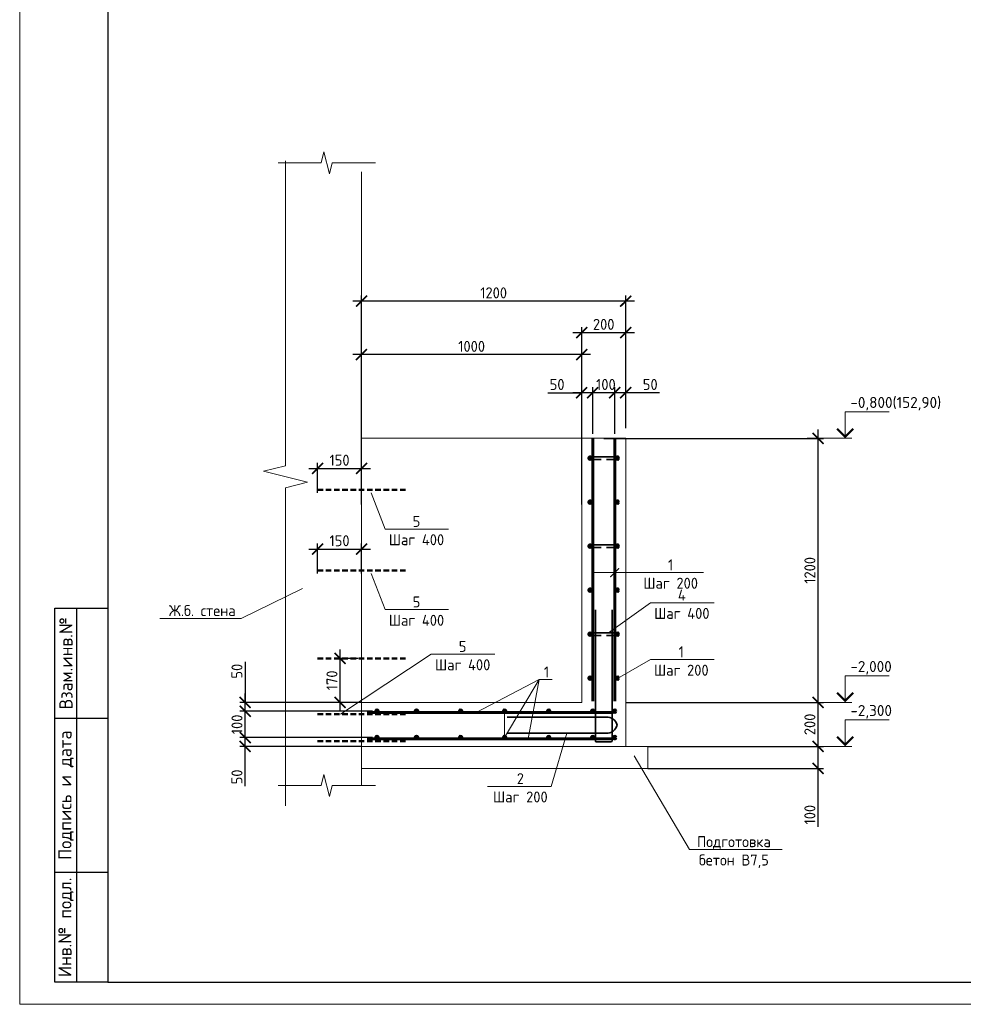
# Model space of a CAD drawing. Header units: millimetres. Extents: x 130535 to 3472113, y -231620 to 121434.
# Tile 23 of 133: x 344596 to 366028, y -184403 to -162029. Entities that reach past the tile are written whole.
import ezdxf
from ezdxf import colors
from ezdxf.entities.mleader import LeaderData, LeaderLine
from ezdxf.enums import TextEntityAlignment as Align
from ezdxf.math import Vec2, Vec3

# ---------------------------------------------------------------- set-up
doc = ezdxf.new("R2010")
doc.units = ezdxf.units.MM
doc.linetypes.add('DASHED2', pattern=[0.375, 0.25, -0.125])
doc.layers.get('DEFPOINTS').update_dxf_attribs({"color": 1, "lineweight": 0})
for name, color, linetype, lineweight in [('Основная 0.35', 200, 'Continuous', 35), ('Основная 0.60', 142, 'Continuous', 60), ('РАЗМЕРЫ', 1, 'Continuous', 9), ('Разрез жилая часть$0$Отметки', 1, 'Continuous', 20), ('Символы 0.20', 1, 'Continuous', 20), ('Текст', 7, 'Continuous', 25), ('Тонкая', 81, 'Continuous', 20), ('Тонкая 0.20', 30, 'Continuous', 20), ('ТОНКИЕ', 7, 'Continuous', 9)]:
    doc.layers.add(name, color=color, linetype=linetype, lineweight=lineweight)
doc.layers.add('ТОЛСТЫЕ_ОСНОВНЫЕ', color=6, linetype='Continuous')
doc.styles.add('GOST-2.304_Type-B', font='GOST_Common.ttf')
doc.styles.add('style1', font='GOST_Common.ttf', dxfattribs={"height": 500})
doc.styles.add('ГОСТ', font='isocpeur.TTF')
doc.dimstyles.new('СПДС', dxfattribs={"dimscale": 100, "dimtxt": 2.5, "dimasz": 2.5, "dimexe": 1.25, "dimexo": 0, "dimtad": 1, "dimdec": 0, "dimtxsty": 'GOST-2.304_Type-B', "dimblk": 'ARCHTICK', "dimcen": 2.5, "dimdle": 2, "dimadec": 0, "dimazin": 2, "dimtfac": 0.75, "dimtdec": 0, "dimtmove": 1, "dimatfit": 3, "dimfxl": 1, "dimtolj": 1, "dimarcsym": 1})

# ---------------------------------------------------------------- blocks, each defined once
blk = doc.blocks.new('*U5')
at = {"layer": 'ТОЛСТЫЕ_ОСНОВНЫЕ'}
for p, q in [((8, 5), (8, 90)), ((8, 90), (20, 90)), ((13, 5), (13, 90)), ((8, 65), (20, 65)), ((8, 30), (20, 30)), ((20, 5), (8, 5))]:
    blk.add_line(p, q, dxfattribs=at)
at = {"layer": 'ТОЛСТЫЕ_ОСНОВНЫЕ', "color": 6}
blk.add_lwpolyline([(20, 5), (589, 5), (589, 415), (20, 415)], close=True, dxfattribs=at)
at = {"layer": 'ТОНКИЕ'}
blk.add_lwpolyline([(0, 0), (594, 0), (594, 420), (0, 420)], close=True, dxfattribs=at)
at = {"layer": 'Текст', "style": 'style1'}
for s, p in [('Взам.инв.№', (10.5, 77.5)), ('Подпись и дата', (10.5, 47.5)), ('Инв.№ подл.', (10.5, 17.5))]:
    blk.add_text(s, height=3, rotation=90, dxfattribs=at).set_placement(p, align=Align.MIDDLE)
blk = doc.blocks.new('_None')
blk = doc.blocks.new('_ArchTick')
at = {"color": 0, "linetype": 'ByBlock', "const_width": 0.15}
blk.add_lwpolyline([(-0.5, -0.5), (0.5, 0.5)], dxfattribs=at)
blk = doc.blocks.new('*D734')
at = {"layer": 'DEFPOINTS', "color": 0, "linetype": 'Continuous', "lineweight": 0, "transparency": 16777216}
for p in [(349717, -178342), (352360, -178542), (352610, -178342)]:
    blk.add_point(p, dxfattribs=at)
at = {"layer": 'РАЗМЕРЫ', "color": 0, "linetype": 'Continuous', "lineweight": -2, "transparency": 16777216}
for p, q in [((349717, -178742), (349717, -178142)), ((352610, -178342), (349592, -178342)), ((352360, -178542), (349592, -178542)), ((349717, -179449), (349717, -178542))]:
    blk.add_line(p, q, dxfattribs=at)
at = {"layer": 'РАЗМЕРЫ', "color": 0, "linetype": 'Continuous', "lineweight": -2, "transparency": 16777216, "xscale": 250, "yscale": 250, "zscale": 250}
for p, rotation in [((349717, -178342), 90), ((349717, -178542), 270)]:
    blk.add_blockref('_ArchTick', p, dxfattribs=dict(at, rotation=rotation))
at = {"layer": 'РАЗМЕРЫ', "color": 0, "linetype": 'Continuous', "lineweight": 0, "transparency": 16777216, "insert": (349530, -179236), "char_height": 250, "attachment_point": 5, "rotation": 90, "style": 'GOST-2.304_Type-B'}
blk.add_mtext('\\A1;50', dxfattribs=at)
blk = doc.blocks.new('*D735')
at = {"layer": 'DEFPOINTS', "color": 0, "linetype": 'Continuous', "lineweight": 0, "transparency": 16777216}
for p in [(349717, -177742), (352610, -177742), (352610, -178342)]:
    blk.add_point(p, dxfattribs=at)
at = {"layer": 'РАЗМЕРЫ', "color": 0, "linetype": 'Continuous', "lineweight": -2, "transparency": 16777216}
for p, q in [((349717, -178542), (349717, -177542)), ((352610, -177742), (349592, -177742)), ((352610, -178342), (349592, -178342))]:
    blk.add_line(p, q, dxfattribs=at)
at = {"layer": 'РАЗМЕРЫ', "color": 0, "linetype": 'Continuous', "lineweight": -2, "transparency": 16777216, "xscale": 250, "yscale": 250, "zscale": 250}
for p, rotation in [((349717, -177742), 90), ((349717, -178342), 270)]:
    blk.add_blockref('_ArchTick', p, dxfattribs=dict(at, rotation=rotation))
at = {"layer": 'РАЗМЕРЫ', "color": 0, "linetype": 'Continuous', "lineweight": 0, "transparency": 16777216, "insert": (349530, -178042), "char_height": 250, "attachment_point": 5, "rotation": 90, "style": 'GOST-2.304_Type-B'}
blk.add_mtext('\\A1;100', dxfattribs=at)
blk = doc.blocks.new('*D736')
at = {"layer": 'DEFPOINTS', "color": 0, "linetype": 'Continuous', "lineweight": 0, "transparency": 16777216}
for p in [(349717, -177542), (352360, -177542), (352610, -177742)]:
    blk.add_point(p, dxfattribs=at)
at = {"layer": 'РАЗМЕРЫ', "color": 0, "linetype": 'Continuous', "lineweight": -2, "transparency": 16777216}
for p, q in [((349717, -176621), (349717, -177542)), ((349717, -177942), (349717, -177342)), ((352360, -177542), (349592, -177542)), ((352610, -177742), (349592, -177742))]:
    blk.add_line(p, q, dxfattribs=at)
at = {"layer": 'РАЗМЕРЫ', "color": 0, "linetype": 'Continuous', "lineweight": -2, "transparency": 16777216, "xscale": 250, "yscale": 250, "zscale": 250}
for p, rotation in [((349717, -177542), 90), ((349717, -177742), 270)]:
    blk.add_blockref('_ArchTick', p, dxfattribs=dict(at, rotation=rotation))
at = {"layer": 'РАЗМЕРЫ', "color": 0, "linetype": 'Continuous', "lineweight": 0, "transparency": 16777216, "insert": (349530, -176833), "char_height": 250, "attachment_point": 5, "rotation": 90, "style": 'GOST-2.304_Type-B'}
blk.add_mtext('\\A1;50', dxfattribs=at)
blk = doc.blocks.new('*D737')
at = {"layer": 'DEFPOINTS', "color": 0, "linetype": 'Continuous', "lineweight": 0, "transparency": 16777216}
for p in [(358110, -170505), (358360, -171313), (358110, -171438)]:
    blk.add_point(p, dxfattribs=at)
at = {"layer": 'РАЗМЕРЫ', "color": 0, "linetype": 'Continuous', "lineweight": -2, "transparency": 16777216}
for p, q in [((358110, -171438), (358110, -170380)), ((358360, -171313), (358360, -170380)), ((358560, -170505), (357910, -170505)), ((359130, -170505), (358360, -170505))]:
    blk.add_line(p, q, dxfattribs=at)
at = {"layer": 'РАЗМЕРЫ', "color": 0, "linetype": 'Continuous', "lineweight": -2, "transparency": 16777216, "xscale": 250, "yscale": 250, "zscale": 250, "rotation": 180}
blk.add_blockref('_ArchTick', (358110, -170505), dxfattribs=at)
at = {"layer": 'РАЗМЕРЫ', "color": 0, "linetype": 'Continuous', "lineweight": -2, "transparency": 16777216, "xscale": 250, "yscale": 250, "zscale": 250}
blk.add_blockref('_ArchTick', (358360, -170505), dxfattribs=at)
at = {"layer": 'РАЗМЕРЫ', "color": 0, "linetype": 'Continuous', "lineweight": 0, "transparency": 16777216, "insert": (358917, -170318), "char_height": 250, "attachment_point": 5, "style": 'GOST-2.304_Type-B'}
blk.add_mtext('\\A1;50', dxfattribs=at)
blk = doc.blocks.new('*D738')
at = {"layer": 'DEFPOINTS', "color": 0, "linetype": 'Continuous', "lineweight": 0, "transparency": 16777216}
for p in [(357610, -170505), (357610, -171438), (358110, -171438)]:
    blk.add_point(p, dxfattribs=at)
at = {"layer": 'РАЗМЕРЫ', "color": 0, "linetype": 'Continuous', "lineweight": -2, "transparency": 16777216}
for p, q in [((357610, -171438), (357610, -170380)), ((358110, -171438), (358110, -170380)), ((358310, -170505), (357410, -170505))]:
    blk.add_line(p, q, dxfattribs=at)
at = {"layer": 'РАЗМЕРЫ', "color": 0, "linetype": 'Continuous', "lineweight": -2, "transparency": 16777216, "xscale": 250, "yscale": 250, "zscale": 250, "rotation": 180}
blk.add_blockref('_ArchTick', (357610, -170505), dxfattribs=at)
at = {"layer": 'РАЗМЕРЫ', "color": 0, "linetype": 'Continuous', "lineweight": -2, "transparency": 16777216, "xscale": 250, "yscale": 250, "zscale": 250}
blk.add_blockref('_ArchTick', (358110, -170505), dxfattribs=at)
at = {"layer": 'РАЗМЕРЫ', "color": 0, "linetype": 'Continuous', "lineweight": 0, "transparency": 16777216, "insert": (357910, -170318), "char_height": 250, "attachment_point": 5, "style": 'GOST-2.304_Type-B'}
blk.add_mtext('\\A1;100', dxfattribs=at)
blk = doc.blocks.new('*D739')
at = {"layer": 'DEFPOINTS', "color": 0, "linetype": 'Continuous', "lineweight": 0, "transparency": 16777216}
for p in [(357360, -170505), (357360, -171313), (357610, -171438)]:
    blk.add_point(p, dxfattribs=at)
at = {"layer": 'РАЗМЕРЫ', "color": 0, "linetype": 'Continuous', "lineweight": -2, "transparency": 16777216}
for p, q in [((357360, -171313), (357360, -170380)), ((357610, -171438), (357610, -170380)), ((356590, -170505), (357360, -170505)), ((357810, -170505), (357160, -170505))]:
    blk.add_line(p, q, dxfattribs=at)
at = {"layer": 'РАЗМЕРЫ', "color": 0, "linetype": 'Continuous', "lineweight": -2, "transparency": 16777216, "xscale": 250, "yscale": 250, "zscale": 250, "rotation": 180}
blk.add_blockref('_ArchTick', (357360, -170505), dxfattribs=at)
at = {"layer": 'РАЗМЕРЫ', "color": 0, "linetype": 'Continuous', "lineweight": -2, "transparency": 16777216, "xscale": 250, "yscale": 250, "zscale": 250}
blk.add_blockref('_ArchTick', (357610, -170505), dxfattribs=at)
at = {"layer": 'РАЗМЕРЫ', "color": 0, "linetype": 'Continuous', "lineweight": 0, "transparency": 16777216, "insert": (356802, -170318), "char_height": 250, "attachment_point": 5, "style": 'GOST-2.304_Type-B'}
blk.add_mtext('\\A1;50', dxfattribs=at)
blk = doc.blocks.new('*D740')
at = {"layer": 'DEFPOINTS', "color": 0, "linetype": 'Continuous', "lineweight": 0, "transparency": 16777216}
for p in [(358860, -178542), (362730, -178542), (358860, -179042)]:
    blk.add_point(p, dxfattribs=at)
at = {"layer": 'РАЗМЕРЫ', "color": 0, "linetype": 'Continuous', "lineweight": -2, "transparency": 16777216}
for p, q in [((358860, -178542), (362855, -178542)), ((362730, -179242), (362730, -178342)), ((358860, -179042), (362855, -179042)), ((362730, -180369), (362730, -179042))]:
    blk.add_line(p, q, dxfattribs=at)
at = {"layer": 'РАЗМЕРЫ', "color": 0, "linetype": 'Continuous', "lineweight": -2, "transparency": 16777216, "xscale": 250, "yscale": 250, "zscale": 250}
for p, rotation in [((362730, -178542), 90), ((362730, -179042), 270)]:
    blk.add_blockref('_ArchTick', p, dxfattribs=dict(at, rotation=rotation))
at = {"layer": 'РАЗМЕРЫ', "color": 0, "linetype": 'Continuous', "lineweight": 0, "transparency": 16777216, "insert": (362543, -180094), "char_height": 250, "attachment_point": 5, "rotation": 90, "style": 'GOST-2.304_Type-B'}
blk.add_mtext('\\A1;100', dxfattribs=at)
blk = doc.blocks.new('*D741')
at = {"layer": 'DEFPOINTS', "color": 0, "linetype": 'Continuous', "lineweight": 0, "transparency": 16777216}
for p in [(358360, -177542), (362730, -177542), (358860, -178542)]:
    blk.add_point(p, dxfattribs=at)
at = {"layer": 'РАЗМЕРЫ', "color": 0, "linetype": 'Continuous', "lineweight": -2, "transparency": 16777216}
for p, q in [((362730, -178742), (362730, -177342)), ((358360, -177542), (362855, -177542)), ((358860, -178542), (362855, -178542))]:
    blk.add_line(p, q, dxfattribs=at)
at = {"layer": 'РАЗМЕРЫ', "color": 0, "linetype": 'Continuous', "lineweight": -2, "transparency": 16777216, "xscale": 250, "yscale": 250, "zscale": 250}
for p, rotation in [((362730, -177542), 90), ((362730, -178542), 270)]:
    blk.add_blockref('_ArchTick', p, dxfattribs=dict(at, rotation=rotation))
at = {"layer": 'РАЗМЕРЫ', "color": 0, "linetype": 'Continuous', "lineweight": 0, "transparency": 16777216, "insert": (362543, -178042), "char_height": 250, "attachment_point": 5, "rotation": 90, "style": 'GOST-2.304_Type-B'}
blk.add_mtext('\\A1;200', dxfattribs=at)
blk = doc.blocks.new('*D723')
at = {"layer": 'DEFPOINTS', "color": 0, "linetype": 'Continuous', "lineweight": 0, "transparency": 16777216}
for p in [(358360, -169139), (358360, -170542), (357360, -173042)]:
    blk.add_point(p, dxfattribs=at)
at = {"layer": 'РАЗМЕРЫ', "color": 0, "linetype": 'Continuous', "lineweight": -2, "transparency": 16777216}
for p, q in [((357160, -169139), (358560, -169139)), ((357360, -173042), (357360, -169014)), ((358360, -170542), (358360, -169014))]:
    blk.add_line(p, q, dxfattribs=at)
at = {"layer": 'РАЗМЕРЫ', "color": 0, "linetype": 'Continuous', "lineweight": -2, "transparency": 16777216, "xscale": 250, "yscale": 250, "zscale": 250, "rotation": 180}
blk.add_blockref('_ArchTick', (357360, -169139), dxfattribs=at)
at = {"layer": 'РАЗМЕРЫ', "color": 0, "linetype": 'Continuous', "lineweight": -2, "transparency": 16777216, "xscale": 250, "yscale": 250, "zscale": 250}
blk.add_blockref('_ArchTick', (358360, -169139), dxfattribs=at)
at = {"layer": 'РАЗМЕРЫ', "color": 0, "linetype": 'Continuous', "lineweight": 0, "transparency": 16777216, "insert": (357860, -168952), "char_height": 250, "attachment_point": 5, "style": 'GOST-2.304_Type-B'}
blk.add_mtext('\\A1;200', dxfattribs=at)
blk = doc.blocks.new('*D742')
at = {"layer": 'DEFPOINTS', "color": 0, "linetype": 'Continuous', "lineweight": 0, "transparency": 16777216}
for p in [(352360, -169639), (352360, -171542), (357360, -171542)]:
    blk.add_point(p, dxfattribs=at)
at = {"layer": 'РАЗМЕРЫ', "color": 0, "linetype": 'Continuous', "lineweight": -2, "transparency": 16777216}
for p, q in [((352360, -171542), (352360, -169514)), ((357360, -171542), (357360, -169514)), ((357560, -169639), (352160, -169639))]:
    blk.add_line(p, q, dxfattribs=at)
at = {"layer": 'РАЗМЕРЫ', "color": 0, "linetype": 'Continuous', "lineweight": -2, "transparency": 16777216, "xscale": 250, "yscale": 250, "zscale": 250, "rotation": 180}
blk.add_blockref('_ArchTick', (352360, -169639), dxfattribs=at)
at = {"layer": 'РАЗМЕРЫ', "color": 0, "linetype": 'Continuous', "lineweight": -2, "transparency": 16777216, "xscale": 250, "yscale": 250, "zscale": 250}
blk.add_blockref('_ArchTick', (357360, -169639), dxfattribs=at)
at = {"layer": 'РАЗМЕРЫ', "color": 0, "linetype": 'Continuous', "lineweight": 0, "transparency": 16777216, "insert": (354860, -169452), "char_height": 250, "attachment_point": 5, "style": 'GOST-2.304_Type-B'}
blk.add_mtext('\\A1;1000', dxfattribs=at)
blk = doc.blocks.new('*D743')
at = {"layer": 'DEFPOINTS', "color": 0, "linetype": 'Continuous', "lineweight": 0, "transparency": 16777216}
for p in [(357860, -171542), (362730, -171542), (362479, -177542)]:
    blk.add_point(p, dxfattribs=at)
at = {"layer": 'РАЗМЕРЫ', "color": 0, "linetype": 'Continuous', "lineweight": -2, "transparency": 16777216}
for p, q in [((362730, -177742), (362730, -171342)), ((357860, -171542), (362855, -171542)), ((362479, -177542), (362855, -177542))]:
    blk.add_line(p, q, dxfattribs=at)
at = {"layer": 'РАЗМЕРЫ', "color": 0, "linetype": 'Continuous', "lineweight": -2, "transparency": 16777216, "xscale": 250, "yscale": 250, "zscale": 250}
for p, rotation in [((362730, -171542), 90), ((362730, -177542), 270)]:
    blk.add_blockref('_ArchTick', p, dxfattribs=dict(at, rotation=rotation))
at = {"layer": 'РАЗМЕРЫ', "color": 0, "linetype": 'Continuous', "lineweight": 0, "transparency": 16777216, "insert": (362543, -174542), "char_height": 250, "attachment_point": 5, "rotation": 90, "style": 'GOST-2.304_Type-B'}
blk.add_mtext('\\A1;1200', dxfattribs=at)
blk = doc.blocks.new('*D720')
at = {"layer": 'DEFPOINTS', "color": 0, "linetype": 'Continuous', "lineweight": 0, "transparency": 16777216}
for p in [(352360, -168424), (358360, -170542), (352360, -173042)]:
    blk.add_point(p, dxfattribs=at)
at = {"layer": 'РАЗМЕРЫ', "color": 0, "linetype": 'Continuous', "lineweight": -2, "transparency": 16777216}
for p, q in [((358560, -168424), (352160, -168424)), ((352360, -173042), (352360, -168299)), ((358360, -170542), (358360, -168299))]:
    blk.add_line(p, q, dxfattribs=at)
at = {"layer": 'РАЗМЕРЫ', "color": 0, "linetype": 'Continuous', "lineweight": -2, "transparency": 16777216, "xscale": 250, "yscale": 250, "zscale": 250, "rotation": 180}
blk.add_blockref('_ArchTick', (352360, -168424), dxfattribs=at)
at = {"layer": 'РАЗМЕРЫ', "color": 0, "linetype": 'Continuous', "lineweight": -2, "transparency": 16777216, "xscale": 250, "yscale": 250, "zscale": 250}
blk.add_blockref('_ArchTick', (358360, -168424), dxfattribs=at)
at = {"layer": 'РАЗМЕРЫ', "color": 0, "linetype": 'Continuous', "lineweight": 0, "transparency": 16777216, "insert": (355360, -168236), "char_height": 250, "attachment_point": 5, "style": 'GOST-2.304_Type-B'}
blk.add_mtext('\\A1;1200', dxfattribs=at)
blk = doc.blocks.new('*D721')
at = {"layer": 'DEFPOINTS', "color": 0, "linetype": 'Continuous', "lineweight": 0, "transparency": 16777216}
for p in [(352360, -174057), (351360, -174611), (352360, -174611)]:
    blk.add_point(p, dxfattribs=at)
at = {"layer": 'РАЗМЕРЫ', "color": 0, "linetype": 'Continuous', "lineweight": -2, "transparency": 16777216}
for p, q in [((351160, -174057), (352560, -174057)), ((351360, -174611), (351360, -173932)), ((352360, -174611), (352360, -173932))]:
    blk.add_line(p, q, dxfattribs=at)
at = {"layer": 'РАЗМЕРЫ', "color": 0, "linetype": 'Continuous', "lineweight": -2, "transparency": 16777216, "xscale": 250, "yscale": 250, "zscale": 250, "rotation": 180}
blk.add_blockref('_ArchTick', (351360, -174057), dxfattribs=at)
at = {"layer": 'РАЗМЕРЫ', "color": 0, "linetype": 'Continuous', "lineweight": -2, "transparency": 16777216, "xscale": 250, "yscale": 250, "zscale": 250}
blk.add_blockref('_ArchTick', (352360, -174057), dxfattribs=at)
at = {"layer": 'РАЗМЕРЫ', "color": 0, "linetype": 'Continuous', "lineweight": 0, "transparency": 16777216, "insert": (351860, -173869), "char_height": 250, "attachment_point": 5, "style": 'GOST-2.304_Type-B'}
blk.add_mtext('\\A1;150', dxfattribs=at)
blk = doc.blocks.new('*D751')
at = {"layer": 'DEFPOINTS', "color": 0, "linetype": 'Continuous', "lineweight": 0, "transparency": 16777216}
for p in [(351875, -176542), (352287, -176542), (352287, -177542)]:
    blk.add_point(p, dxfattribs=at)
at = {"layer": 'РАЗМЕРЫ', "color": 0, "linetype": 'Continuous', "lineweight": -2, "transparency": 16777216}
for p, q in [((351875, -177742), (351875, -176342)), ((352287, -176542), (351750, -176542)), ((352287, -177542), (351750, -177542))]:
    blk.add_line(p, q, dxfattribs=at)
at = {"layer": 'РАЗМЕРЫ', "color": 0, "linetype": 'Continuous', "lineweight": -2, "transparency": 16777216, "xscale": 250, "yscale": 250, "zscale": 250}
for p, rotation in [((351875, -176542), 90), ((351875, -177542), 270)]:
    blk.add_blockref('_ArchTick', p, dxfattribs=dict(at, rotation=rotation))
at = {"layer": 'РАЗМЕРЫ', "color": 0, "linetype": 'Continuous', "lineweight": 0, "transparency": 16777216, "insert": (351688, -177042), "char_height": 250, "attachment_point": 5, "rotation": 90, "style": 'GOST-2.304_Type-B'}
blk.add_mtext('\\A1;170', dxfattribs=at)
blk = doc.blocks.new('*D752')
at = {"layer": 'DEFPOINTS', "color": 0, "linetype": 'Continuous', "lineweight": 0, "transparency": 16777216}
for p in [(352360, -172226), (351360, -172780), (352360, -172780)]:
    blk.add_point(p, dxfattribs=at)
at = {"layer": 'РАЗМЕРЫ', "color": 0, "linetype": 'Continuous', "lineweight": -2, "transparency": 16777216}
for p, q in [((351160, -172226), (352560, -172226)), ((351360, -172780), (351360, -172101)), ((352360, -172780), (352360, -172101))]:
    blk.add_line(p, q, dxfattribs=at)
at = {"layer": 'РАЗМЕРЫ', "color": 0, "linetype": 'Continuous', "lineweight": -2, "transparency": 16777216, "xscale": 250, "yscale": 250, "zscale": 250, "rotation": 180}
blk.add_blockref('_ArchTick', (351360, -172226), dxfattribs=at)
at = {"layer": 'РАЗМЕРЫ', "color": 0, "linetype": 'Continuous', "lineweight": -2, "transparency": 16777216, "xscale": 250, "yscale": 250, "zscale": 250}
blk.add_blockref('_ArchTick', (352360, -172226), dxfattribs=at)
at = {"layer": 'РАЗМЕРЫ', "color": 0, "linetype": 'Continuous', "lineweight": 0, "transparency": 16777216, "insert": (351860, -172039), "char_height": 250, "attachment_point": 5, "style": 'GOST-2.304_Type-B'}
blk.add_mtext('\\A1;150', dxfattribs=at)

msp = doc.modelspace()

# ---------------------------------------------------------------- linework, layer by layer
at = {"linetype": 'DASHED2', "lineweight": 50, "ltscale": 500}
for p, q in [((351360.3, -172710.7), (353360.3, -172710.7)), ((351360.3, -174541.7), (353360.3, -174541.7)), ((351360.3, -176541.7), (353360.3, -176541.7)), ((351360.3, -177811.8), (353360.3, -177811.8)), ((351360.3, -178421.8), (353360.3, -178421.8))]:
    msp.add_line(p, q, dxfattribs=at)
at = {"linetype": 'ByBlock', "lineweight": 20, "ltscale": 0.5}
msp.add_lwpolyline([(350633.5, -165239.3), (350633.5, -172164.3), (350133.5, -172289.3), (351133.5, -172539.3), (350633.5, -172664.3), (350633.5, -179889.3)], dxfattribs=at)
at = {"layer": 'Основная 0.35'}
for p, q in [((358170.3, -171961.8), (357550.3, -171961.8)), ((357550.3, -172021.8), (357800.3, -172021.8)), ((358170.3, -172021.8), (357920.3, -172021.8)), ((358170.3, -173961.8), (357550.3, -173961.8)), ((357550.3, -174021.8), (357800.3, -174021.8)), ((358170.3, -174021.8), (357920.3, -174021.8)), ((357670.3, -178413.7), (357670.3, -175438.7)), ((358050.3, -178413.7), (358050.3, -175438.7)), ((358170.3, -175961.8), (357550.3, -175961.8)), ((357550.3, -176021.8), (357800.3, -176021.8)), ((358170.3, -176021.8), (357920.3, -176021.8)), ((355664.7, -177877.5), (357914.7, -177877.5)), ((355664.7, -178238.1), (357914.7, -178238.1)), ((357695.3, -178438.7), (358025.3, -178438.7))]:
    msp.add_line(p, q, dxfattribs=at)
for centre, radius, start, end in [((357550.3, -171991.8), 30, 90, 270), ((358170.3, -171991.8), 30, 270, 90), ((357550.3, -173991.8), 30, 90, 270), ((358170.3, -173991.8), 30, 270, 90), ((357550.3, -175991.8), 30, 90, 270), ((358170.3, -175991.8), 30, 270, 90), ((357937.3, -178109.5), 233.1, 12.58776, 95.55165), ((357937.3, -178006.1), 233.1, 264.44835, 347.41224), ((357695.3, -178413.7), 25, 180, 270), ((358025.3, -178413.7), 25, 270, 0)]:
    msp.add_arc(centre, radius, start, end, dxfattribs=at)
at = {"layer": 'Основная 0.60'}
for p, q in [((357610.3, -177516.8), (357610.3, -171541.8)), ((358110.3, -177516.8), (358110.3, -171541.8)), ((358076.6, -177771.8), (352485.3, -177771.8)), ((358076.6, -178371.8), (352485.3, -178371.8))]:
    msp.add_line(p, q, dxfattribs=at)
for centre in [(357550.3, -171991.8), (358170.3, -171991.8), (357550.3, -172991.8), (358170.3, -172991.8), (357550.3, -173991.8), (358170.3, -173991.8), (357550.3, -174991.8), (358170.3, -174991.8), (357550.3, -175991.8), (358170.3, -175991.8), (357550.3, -176991.8), (358170.3, -176991.8), (352710.3, -177741.8), (353610.3, -177741.8), (354610.3, -177741.8), (355610.3, -177741.8), (356610.3, -177741.8), (357610.3, -177741.8), (358110.3, -177741.8), (352710.3, -178341.8), (353610.3, -178341.8), (354610.3, -178341.8), (355610.3, -178341.8), (356610.3, -178341.8), (357610.3, -178341.8), (358110.3, -178341.8)]:
    msp.add_circle(centre, 30, dxfattribs=at)
at = {"layer": 'РАЗМЕРЫ', "linetype": 'Continuous', "lineweight": 0}
for p, q in [((356391.9, -177025.9), (354960.2, -177771.8)), ((356391.9, -177025.9), (356142.3, -178371.8)), ((350633.5, -177541.8), (352360.3, -177541.8))]:
    msp.add_line(p, q, dxfattribs=at)
msp.add_lwpolyline([(357360.3, -171541.8), (358360.3, -171541.8)], dxfattribs=at)
at = {"layer": 'Символы 0.20', "color": 1, "linetype": 'Continuous', "lineweight": 20, "ltscale": 100}
for p, q in [((363345.3, -170941.8), (364345.3, -170941.8)), ((362479.2, -171541.8), (363345.3, -171541.8)), ((363345.3, -176941.8), (364345.3, -176941.8)), ((362479.2, -177541.8), (363345.3, -177541.8)), ((363345.3, -177941.8), (364345.3, -177941.8)), ((362479.2, -178541.8), (363345.3, -178541.8))]:
    msp.add_line(p, q, dxfattribs=at)
at = {"layer": 'Символы 0.20', "color": 1, "linetype": 'Continuous', "lineweight": 20, "ltscale": 10000}
for p, q in [((363495.3, -171541.8), (363195.3, -171541.8)), ((363495.3, -177541.8), (363195.3, -177541.8)), ((363495.3, -178541.8), (363195.3, -178541.8))]:
    msp.add_line(p, q, dxfattribs=at)
for points in [[(363345.3, -171541.8), (363345.3, -170941.8)], [(363345.3, -177541.8), (363345.3, -176941.8)], [(363345.3, -178541.8), (363345.3, -177941.8)]]:
    msp.add_lwpolyline(points, dxfattribs=at)
at = {"layer": 'Символы 0.20', "color": 1, "linetype": 'Continuous', "lineweight": 20, "ltscale": 10000, "const_width": 50}
for points in [[(363162.9, -171324.1), (363345.3, -171506.4), (363527.6, -171324.1)], [(363162.9, -177324.1), (363345.3, -177506.4), (363527.6, -177324.1)], [(363162.9, -178324.1), (363345.3, -178506.4), (363527.6, -178324.1)]]:
    msp.add_lwpolyline(points, dxfattribs=at)
at = {"layer": 'Тонкая'}
for points in [[(350464.7, -165278), (350614.7, -165278), (351444.3, -165278), (351506.8, -165028), (351631.8, -165528), (351694.3, -165278), (352523.8, -165278), (352673.8, -165278)], [(350464.7, -179430.3), (350614.7, -179430.3), (351444.3, -179430.3), (351506.8, -179180.3), (351631.8, -179680.3), (351694.3, -179430.3), (352523.8, -179430.3), (352673.8, -179430.3)]]:
    msp.add_lwpolyline(points, dxfattribs=at)
at = {"layer": 'Тонкая 0.20'}
for p, q in [((352360.3, -165489.3), (352360.3, -179430.3)), ((357360.3, -171541.8), (352360.3, -171541.8)), ((357360.3, -177541.8), (357360.3, -171541.8)), ((357360.3, -177516.8), (357360.3, -171541.8)), ((358360.3, -171541.8), (358360.3, -177516.8)), ((358360.3, -171541.8), (358360.3, -178541.8)), ((352360.3, -178541.8), (352360.3, -177541.8)), ((352360.3, -177541.8), (357360.3, -177541.8)), ((358860.3, -178541.8), (352360.3, -178541.8)), ((358860.3, -178541.8), (358860.3, -179041.8)), ((359860.3, -178541.8), (360360.3, -178541.8)), ((358860.3, -179041.8), (352360.3, -179041.8))]:
    msp.add_line(p, q, dxfattribs=at)

# ---------------------------------------------------------------- block references
at = {"xscale": 100, "yscale": 100, "zscale": 100}
msp.add_blockref('*U5', (344595.6, -184403.1), dxfattribs=at)

# ---------------------------------------------------------------- texts
at = {"layer": 'Разрез жилая часть$0$Отметки', "linetype": 'Continuous', "lineweight": 25, "ltscale": 100, "style": 'ГОСТ'}
for s, p in [('-0,800(152,90)', (363462.8, -170851.8)), ('-2,000', (363462.8, -176851.8)), ('-2,300', (363462.8, -177851.8))]:
    msp.add_text(s, height=250, dxfattribs=at).set_placement(p)

# ---------------------------------------------------------------- dimensions: what is measured, and where the dimension line sits
at = {"layer": 'РАЗМЕРЫ', "color": 3, "linetype": 'Continuous', "lineweight": 0}
for base, p1, p2, picture, middle in [((352360.3, -168423.9), (358360.3, -170541.8), (352360.3, -173041.8), '*D720', (355360.3, -168236.4)), ((358360.3, -169139.3), (357360.3, -173041.8), (358360.3, -170541.8), '*D723', (357860.3, -168951.8)), ((352360.3, -169639.3), (357360.3, -171541.8), (352360.3, -171541.8), '*D742', (354860.3, -169451.8))]:
    dim = msp.add_linear_dim(base=base, p1=p1, p2=p2, dimstyle='СПДС', override={"dimlfac": 0.2}, dxfattribs=at)
    dim.commit()
    dim.dimension.update_dxf_attribs({"geometry": picture, "text_midpoint": middle})
for base, p1, p2, angle, picture, middle in [((357360.3, -170505.2), (357610.3, -171437.7), (357360.3, -171312.7), 180, '*D739', (356802.2, -170536.1)), ((357610.3, -170505.2), (358110.3, -171437.7), (357610.3, -171437.7), 180, '*D738', (357910.3, -170505.2)), ((358110.3, -170505.2), (358360.3, -171312.7), (358110.3, -171437.7), 180, '*D737', (358917.1, -170535.2)), ((362730.1, -178541.8), (358860.3, -179041.8), (358860.3, -178541.8), 90, '*D740', (362974.1, -180094.1))]:
    dim = msp.add_linear_dim(base=base, p1=p1, p2=p2, angle=angle, dimstyle='СПДС', override={"dimlfac": 0.2}, dxfattribs=at)
    dim.commit()
    dim.dimension.update_dxf_attribs({"geometry": picture, "text_midpoint": middle, "dimtype": 160})
for base, p1, p2, picture, middle in [((362730.1, -171541.8), (362479.2, -177541.8), (357860.3, -171541.8), '*D743', (362542.6, -174541.8)), ((362730.1, -177541.8), (358860.3, -178541.8), (358360.3, -177541.8), '*D741', (362542.6, -178041.8))]:
    dim = msp.add_linear_dim(base=base, p1=p1, p2=p2, angle=90, dimstyle='СПДС', override={"dimlfac": 0.2}, dxfattribs=at)
    dim.commit()
    dim.dimension.update_dxf_attribs({"geometry": picture, "text_midpoint": middle})
at = {"layer": 'РАЗМЕРЫ', "linetype": 'Continuous', "lineweight": 0}
for base, p1, p2, picture, middle in [((352360.3, -172226), (351360.3, -172779.6), (352360.3, -172779.6), '*D752', (351860.3, -172038.5)), ((352360.3, -174057), (351360.3, -174610.6), (352360.3, -174610.6), '*D721', (351860.3, -173869.5))]:
    dim = msp.add_linear_dim(base=base, p1=p1, p2=p2, text='150', dimstyle='СПДС', dxfattribs=at)
    dim.commit()
    dim.dimension.update_dxf_attribs({"geometry": picture, "text_midpoint": middle})
at = {"layer": 'РАЗМЕРЫ', "color": 3, "linetype": 'Continuous', "lineweight": 0}
for base, p1, p2, text, picture, middle in [((351875.2, -176541.7), (352286.7, -177541.8), (352286.7, -176541.7), '170', '*D751', (351687.7, -177041.7)), ((349717.2, -177741.8), (352610.3, -178341.8), (352610.3, -177741.8), '100', '*D735', (349529.7, -178041.8))]:
    dim = msp.add_linear_dim(base=base, p1=p1, p2=p2, angle=90, text=text, dimstyle='СПДС', override={"dimlfac": 0.2}, dxfattribs=at)
    dim.commit()
    dim.dimension.update_dxf_attribs({"geometry": picture, "text_midpoint": middle})
for base, p1, p2, picture, middle in [((349717.2, -177541.8), (352610.3, -177741.8), (352360.3, -177541.8), '*D736', (349698.4, -176833.2)), ((349717.2, -178341.8), (352360.3, -178541.8), (352610.3, -178341.8), '*D734', (349768.8, -179236.4))]:
    dim = msp.add_linear_dim(base=base, p1=p1, p2=p2, angle=90, text='50', dimstyle='СПДС', override={"dimlfac": 0.2}, dxfattribs=at)
    dim.commit()
    dim.dimension.update_dxf_attribs({"geometry": picture, "text_midpoint": middle, "dimtype": 160})

# ---------------------------------------------------------------- leaders
at = {"layer": 'Символы 0.20'}
ml = msp.add_multileader_mtext('Standard', dxfattribs=at)
ml.set_content('5\\PШаг 400', color=256, style='GOST-2.304_Type-B')
ml.set_leader_properties(color=256, linetype='ByLayer', lineweight=-1)
ml.set_arrow_properties(name='NONE')
ml.build(insert=Vec2(0, 0))
ml.multileader.update_dxf_attribs({"text_left_attachment_type": 6, "text_right_attachment_type": 6, "dogleg_length": 1, "arrow_head_size": 18, "scale": 20})
ctx = ml.context
ctx.base_point, ctx.scale, ctx.char_height, ctx.arrow_head_size, ctx.landing_gap_size, ctx.plane_origin = Vec3(352993.7, -173604.2), 20, 250, 18, 9, Vec3(352143, -173479.6)
ctx.left_attachment, ctx.right_attachment, ctx.text_align_type = 6, 6, 1
notes = []
notes.append((ctx, [(0, (1, 1, 0), (352893.7, -173604.2), (1, 0), 100, [(0, [(352577.9, -172779.6)], 0, [])])]))
ctx.mtext.insert, ctx.mtext.alignment, ctx.mtext.flow_direction = Vec3(353608, -173304.2), 2, 5
ml = msp.add_multileader_mtext('Standard', dxfattribs=at)
ml.set_content('1\\PШаг 200', color=256, style='GOST-2.304_Type-B')
ml.set_leader_properties(color=256, linetype='ByLayer', lineweight=-1)
ml.set_arrow_properties(name='ARCHTICK')
ml.build(insert=Vec2(0, 0))
ml.multileader.update_dxf_attribs({"text_left_attachment_type": 6, "text_right_attachment_type": 6, "dogleg_length": 1, "arrow_head_size": 200, "scale": 20})
ctx = ml.context
ctx.base_point, ctx.scale, ctx.char_height, ctx.arrow_head_size, ctx.landing_gap_size, ctx.plane_origin = Vec3(358779.2, -174592.5), 20, 250, 200, 9, Vec3(355110.3, -174292.5)
ctx.left_attachment, ctx.right_attachment, ctx.text_align_type = 6, 6, 1
notes.append((ctx, [(1, (1, 1, 0), (358679.2, -174592.5), (1, 0), 100, [(1, [(358110.3, -174592.5), (357610.3, -174592.5)], 0, [])])]))
ctx.mtext.insert, ctx.mtext.alignment, ctx.mtext.flow_direction = Vec3(359381, -174292.5), 2, 5
ml = msp.add_multileader_mtext('Standard', dxfattribs=at)
ml.set_content('5\\PШаг 400', color=256, style='GOST-2.304_Type-B')
ml.set_leader_properties(color=256, linetype='ByLayer', lineweight=-1)
ml.set_arrow_properties(name='NONE')
ml.build(insert=Vec2(0, 0))
ml.multileader.update_dxf_attribs({"text_left_attachment_type": 6, "text_right_attachment_type": 6, "dogleg_length": 1, "arrow_head_size": 18, "scale": 20})
ctx = ml.context
ctx.base_point, ctx.scale, ctx.char_height, ctx.arrow_head_size, ctx.landing_gap_size, ctx.plane_origin = Vec3(352993.7, -175435.2), 20, 250, 18, 9, Vec3(352143, -175310.6)
ctx.left_attachment, ctx.right_attachment, ctx.text_align_type = 6, 6, 1
notes.append((ctx, [(0, (1, 1, 0), (352893.7, -175435.2), (1, 0), 100, [(0, [(352577.9, -174610.6)], 0, [])])]))
ctx.mtext.insert, ctx.mtext.alignment, ctx.mtext.flow_direction = Vec3(353608, -175135.2), 2, 5
ml = msp.add_multileader_mtext('Standard', dxfattribs=at)
ml.set_content('Ж.б. стена', color=256, style='GOST-2.304_Type-B')
ml.set_leader_properties(color=256, linetype='ByLayer', lineweight=-1)
ml.set_arrow_properties(name='NONE')
ml.build(insert=Vec2(0, 0))
ml.multileader.update_dxf_attribs({"text_left_attachment_type": 6, "text_right_attachment_type": 6, "dogleg_length": 1, "arrow_head_size": 18, "scale": 20})
ctx = ml.context
ctx.base_point, ctx.scale, ctx.char_height, ctx.arrow_head_size, ctx.landing_gap_size, ctx.plane_origin = Vec3(347971.9, -175632.2), 20, 250, 18, 9, Vec3(350004.5, -175939.9)
ctx.left_attachment, ctx.right_attachment = 6, 6
notes.append((ctx, [(0, (1, 1, 0), (349625.5, -175632.2), (-1, 0), 100, [(0, [(351015.2, -174954.5)], 0, [])])]))
ctx.mtext.insert, ctx.mtext.flow_direction = Vec3(347980.9, -175332.2), 5
ml = msp.add_multileader_mtext('Standard', dxfattribs=at)
ml.set_content('4\\PШаг 400', color=256, style='GOST-2.304_Type-B')
ml.set_leader_properties(color=256, linetype='ByLayer', lineweight=-1)
ml.set_arrow_properties(name='NONE')
ml.build(insert=Vec2(0, 0))
ml.multileader.update_dxf_attribs({"text_left_attachment_type": 6, "text_right_attachment_type": 6, "dogleg_length": 1, "arrow_head_size": 18, "scale": 20})
ctx = ml.context
ctx.base_point, ctx.scale, ctx.char_height, ctx.arrow_head_size, ctx.landing_gap_size, ctx.plane_origin = Vec3(359021, -175278.2), 20, 250, 18, 9, Vec3(355170.3, -178847.6)
ctx.left_attachment, ctx.right_attachment, ctx.text_align_type = 6, 6, 1
notes.append((ctx, [(0, (1, 1, 0), (358921, -175278.2), (1, 0), 100, [(0, [(357966.3, -175961.8)], 0, [])])]))
ctx.mtext.insert, ctx.mtext.alignment, ctx.mtext.flow_direction = Vec3(359635.3, -174978.2), 2, 5
ml = msp.add_multileader_mtext('Standard', dxfattribs=at)
ml.set_content('5\\PШаг 400', color=256, style='GOST-2.304_Type-B')
ml.set_leader_properties(color=256, linetype='ByLayer', lineweight=-1)
ml.set_arrow_properties(name='NONE')
ml.build(insert=Vec2(0, 0))
ml.multileader.update_dxf_attribs({"text_left_attachment_type": 6, "text_right_attachment_type": 6, "dogleg_length": 1, "arrow_head_size": 18, "scale": 20})
ctx = ml.context
ctx.base_point, ctx.scale, ctx.char_height, ctx.arrow_head_size, ctx.landing_gap_size, ctx.plane_origin = Vec3(354042.1, -176446.5), 20, 250, 18, 9, Vec3(353191.4, -176321.9)
ctx.left_attachment, ctx.right_attachment, ctx.text_align_type = 6, 6, 1
notes.append((ctx, [(0, (1, 1, 0), (353942.1, -176446.5), (1, 0), 100, [(0, [(351878.7, -177811.8)], 0, [])])]))
ctx.mtext.insert, ctx.mtext.alignment, ctx.mtext.flow_direction = Vec3(354656.4, -176146.5), 2, 5
ml = msp.add_multileader_mtext('Standard', dxfattribs=at)
ml.set_content('1\\PШаг 200', color=256, style='GOST-2.304_Type-B')
ml.set_leader_properties(color=256, linetype='ByLayer', lineweight=-1)
ml.set_arrow_properties(name='NONE')
ml.build(insert=Vec2(0, 0))
ml.multileader.update_dxf_attribs({"text_left_attachment_type": 6, "text_right_attachment_type": 6, "dogleg_length": 1, "arrow_head_size": 18, "scale": 20})
ctx = ml.context
ctx.base_point, ctx.scale, ctx.char_height, ctx.arrow_head_size, ctx.landing_gap_size, ctx.plane_origin = Vec3(359021, -176569.1), 20, 250, 18, 9, Vec3(355170.3, -176702.5)
ctx.left_attachment, ctx.right_attachment, ctx.text_align_type = 6, 6, 1
notes.append((ctx, [(0, (1, 1, 0), (358921, -176569.1), (1, 0), 100, [(0, [(358170.3, -177002.5)], 0, [])])]))
ctx.mtext.insert, ctx.mtext.alignment, ctx.mtext.flow_direction = Vec3(359622.8, -176269.1), 2, 5
ml = msp.add_multileader_mtext('Standard', dxfattribs=at)
ml.set_content('1', color=256, style='GOST-2.304_Type-B')
ml.set_leader_properties(color=256, linetype='ByLayer', lineweight=-1)
ml.set_arrow_properties(name='NONE')
ml.build(insert=Vec2(0, 0))
ml.multileader.update_dxf_attribs({"text_left_attachment_type": 6, "text_right_attachment_type": 6, "dogleg_length": 1, "arrow_head_size": 18, "scale": 20})
ctx = ml.context
ctx.base_point, ctx.scale, ctx.char_height, ctx.arrow_head_size, ctx.landing_gap_size, ctx.plane_origin = Vec3(356491.9, -177025.9), 20, 250, 18, 9, Vec3(355743.6, -172871.8)
ctx.left_attachment, ctx.right_attachment = 6, 6
notes.append((ctx, [(0, (1, 1, 0), (356391.9, -177025.9), (1, 0), 100, [(1, [(355610.3, -177741.8), (355610.3, -178341.8)], 0, [])])]))
ctx.mtext.insert, ctx.mtext.width, ctx.mtext.flow_direction = Vec3(356500.9, -176725.9), 28.429, 5
ml = msp.add_multileader_mtext('Standard', dxfattribs=at)
ml.set_content('2\\PШаг 200', color=256, style='GOST-2.304_Type-B')
ml.set_leader_properties(color=256, linetype='ByLayer', lineweight=-1)
ml.set_arrow_properties(name='NONE')
ml.build(insert=Vec2(0, 0))
ml.multileader.update_dxf_attribs({"text_left_attachment_type": 6, "text_right_attachment_type": 6, "dogleg_length": 1, "arrow_head_size": 18, "scale": 20})
ctx = ml.context
ctx.base_point, ctx.scale, ctx.char_height, ctx.arrow_head_size, ctx.landing_gap_size, ctx.plane_origin = Vec3(355365.5, -179450.4), 20, 250, 18, 9, Vec3(350275.9, -175117.1)
ctx.left_attachment, ctx.right_attachment, ctx.text_align_type = 6, 6, 1
notes.append((ctx, [(1, (1, 1, 0), (356669.1, -179450.4), (-1, 0), 100, [(0, [(357022.2, -178238.1)], 0, [])])]))
ctx.mtext.insert, ctx.mtext.alignment, ctx.mtext.flow_direction = Vec3(355967.3, -179150.4), 2, 5
ml = msp.add_multileader_mtext('Standard', dxfattribs=at)
ml.set_content('Подготовка\\Pбетон В7,5', color=256, style='GOST-2.304_Type-B')
ml.set_leader_properties(color=256, linetype='ByLayer', lineweight=-1)
ml.set_arrow_properties(name='NONE')
ml.build(insert=Vec2(0, 0))
ml.multileader.update_dxf_attribs({"text_left_attachment_type": 6, "text_right_attachment_type": 6, "dogleg_length": 1, "arrow_head_size": 18, "scale": 20})
ctx = ml.context
ctx.base_point, ctx.scale, ctx.char_height, ctx.arrow_head_size, ctx.landing_gap_size, ctx.plane_origin = Vec3(359908, -180882.3), 20, 250, 18, 9, Vec3(358569.2, -177060.3)
ctx.left_attachment, ctx.right_attachment, ctx.text_align_type = 6, 6, 1
notes.append((ctx, [(1, (1, 1, 0), (359808, -180882.3), (1, 0), 100, [(0, [(358555.9, -178759)], 0, [])])]))
ctx.mtext.insert, ctx.mtext.alignment, ctx.mtext.flow_direction = Vec3(360817, -180582.3), 2, 5
for ctx, leaders in notes:
    for number, flags, end, landing, length, lines in leaders:
        leader = LeaderData()
        leader.index, (leader.has_last_leader_line, leader.has_dogleg_vector, leader.attachment_direction) = number, flags
        leader.last_leader_point, leader.dogleg_vector, leader.dogleg_length = Vec3(end), Vec3(landing), length
        for number, points, colour, breaks in lines:
            line = LeaderLine()
            line.index, line.vertices, line.color, line.breaks = number, Vec3.list(points), colors.encode_raw_color(colour), breaks
            leader.lines.append(line)
        ctx.leaders.append(leader)

doc.saveas('drawing.dxf')
